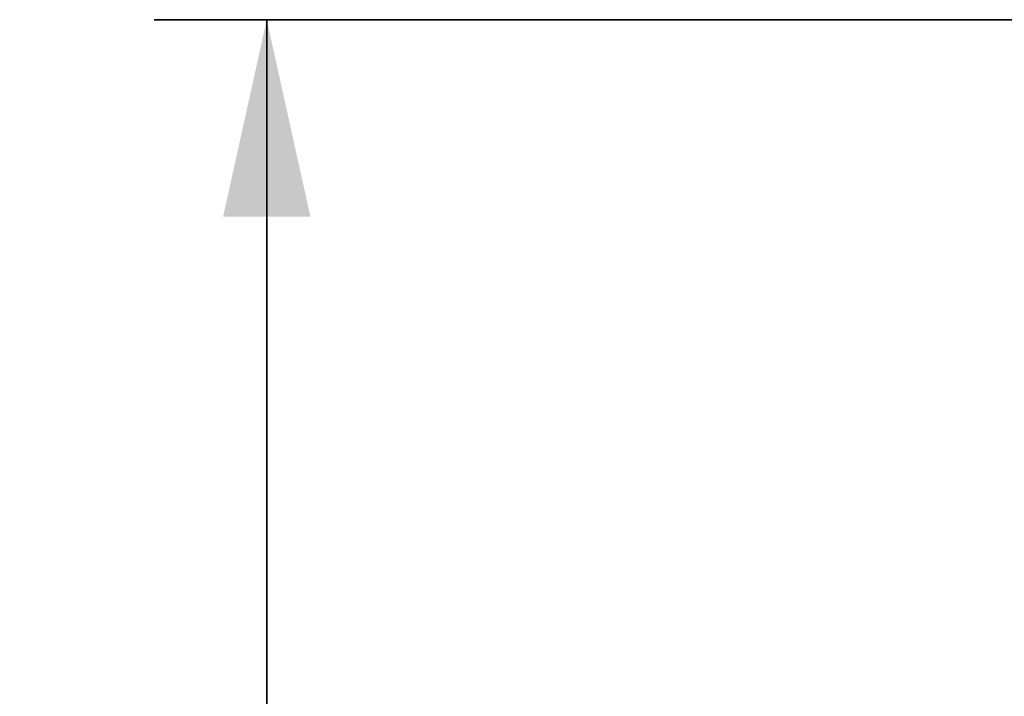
# Model space of a CAD drawing. Header units: millimetres. Extents: x 4 to 1188, y 1 to 840.
# Tile 26 of 256: x 93 to 110, y 487 to 499. Entities that reach past the tile are written whole.
import ezdxf

# ---------------------------------------------------------------- set-up
doc = ezdxf.new("R2010")
doc.units = ezdxf.units.MM
doc.layers.add('1', color=7, linetype='Continuous')
doc.styles.add('Arial Unicode MS', font='Arial Unicode MS')
doc.dimstyles.get("Standard").update_dxf_attribs({"dimtxt": 0.18, "dimasz": 0.18, "dimexe": 0.18, "dimexo": 0.0625, "dimgap": 0.09, "dimtad": 0, "dimtih": 1, "dimtoh": 1, "dimdec": 4, "dimzin": 0, "dimdsep": 46, "dimtxsty": 'Standard', "dimcen": 0.09, "dimadec": 0, "dimazin": 0, "dimtfac": 1, "dimtdec": 4, "dimtofl": 0, "dimtmove": 0, "dimatfit": 3, "dimfxl": 0, "dimtolj": 1, "dimtzin": 0, "dimarcsym": 0})

# ---------------------------------------------------------------- blocks, each defined once
blk = doc.blocks.new('_U23')
at = {"layer": '1', "color": 18, "lineweight": 35}
for p, q in [((111.392, 499.382), (95.093, 499.382)), ((97.093, 499.382), (97.093, 357.953)), ((121.035, 357.953), (95.093, 357.953))]:
    blk.add_line(p, q, dxfattribs=at)
at = {"layer": '1', "color": 18, "lineweight": 70}
for points in [[(97.093, 499.382), (97.869, 495.882), (96.318, 495.882)], [(97.093, 357.953), (96.318, 361.453), (97.869, 361.453)]]:
    blk.add_solid(points, dxfattribs=at)
at = {"layer": '1', "color": 18, "linetype": 'Continuous', "lineweight": 13, "insert": (96.641, 425.456), "char_height": 3, "attachment_point": 7, "rotation": 90, "line_spacing_factor": 1.047437, "style": 'Arial Unicode MS'}
blk.add_mtext('\\fArial Unicode MS|b0|i0;\\W1.0000;990', dxfattribs=at)

msp = doc.modelspace()

# ---------------------------------------------------------------- dimensions: what is measured, and where the dimension line sits
at = {"layer": '1', "color": 18, "linetype": 'Continuous', "lineweight": 13}
dim = msp.add_linear_dim(base=(97.0935, 357.9533), p1=(122.0347, 499.3819), p2=(122.0347, 357.9533), angle=90, dimstyle='Standard', override={"dimtxt": 3, "dimasz": 3.5, "dimexe": 2, "dimexo": 1, "dimgap": 1.5, "dimtad": 1, "dimtih": 0, "dimtoh": 0, "dimdec": 2, "dimlfac": 7, "dimzin": 8, "dimdsep": 44, "dimlunit": 2, "dimtxsty": 'Arial Unicode MS', "dimsah": 1, "dimse1": 0, "dimse2": 0, "dimsd1": 0, "dimsd2": 0, "dimclrd": 18, "dimclre": 18, "dimclrt": 18, "dimtol": 0, "dimtm": -0.1, "dimtfac": 0.666667, "dimtdec": 2, "dimtofl": 1, "dimtmove": 0, "dimtzin": 8, "dimlwd": 35, "dimlwe": 35}, dxfattribs=at)
dim.commit()
dim.dimension.update_dxf_attribs({"geometry": '_U23', "text_midpoint": (97.0935, 428.6676), "dimtype": 160})

doc.saveas('drawing.dxf')
